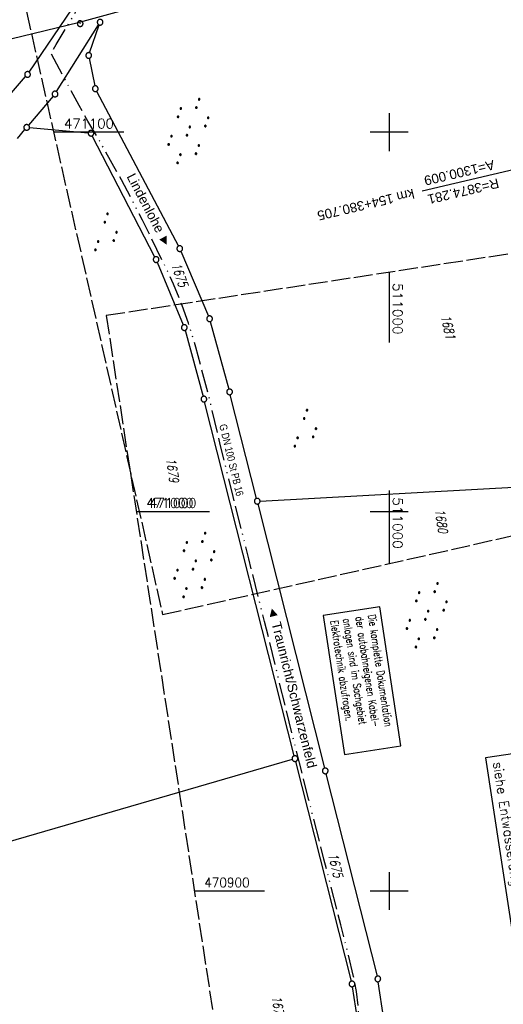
# Model space of a CAD drawing. Extents: x 510526 to 513920, y 467229 to 478797.
# Tile 73 of 256: x 510903 to 511030, y 470870 to 471130. Entities that reach past the tile are written whole.
import ezdxf
from ezdxf.enums import TextEntityAlignment as Align

# ---------------------------------------------------------------- set-up
doc = ezdxf.new("R2010")
doc.units = 0
doc.header["$LTSCALE"] = 10
doc.header["$MEASUREMENT"] = 0
for name, pattern in [('ACAD_ISO13W100', [37, 12, -3, 12, -3, 0.5, -3, 0.5, -3]), ('AUSGEZOGEN', [0]), ('LT00', [0]), ('LT14', [0.6, 0.5, -0.1])]:
    doc.linetypes.add(name, pattern=pattern)
doc.layers.get('0').update_dxf_attribs({"linetype": 'LT00'})
doc.layers.add('-BLATT_95-RAND', color=7, linetype='LT14', plot=False)
doc.layers.add('-BLATT_96-RAND', color=7, linetype='LT14', plot=False)
for name, color, linetype in [('-EL-020', 250, 'LT00'), ('ABWASSERLTG', 24, 'LT00'), ('BAB-KABEL_TEXT_KASTEN', 224, 'Continuous'), ('D-D_BESCHRIFT', 182, 'Continuous'), ('DFK_FLUR_NR', 250, 'LT00'), ('DFK_GZPKT', 250, 'LT00'), ('DFK_KATASTER', 250, 'LT00'), ('DFK_NUTZUNG', 250, 'LT00'), ('GASLTG', 250, 'ACAD_ISO13W100'), ('GASLTG_TEXT', 250, 'Continuous'), ('ORTSRICHTUNG', 7, 'Continuous'), ('V95_KA_PRUF', 182, 'LT00'), ('V95_RASTER', 250, 'LT00'), ('V96_RASTER', 250, 'LT00')]:
    doc.layers.add(name, color=color, linetype=linetype)
doc.styles.add('Arial', font='ARIAL.TTF')
doc.styles.add('Beschrift', font='ARIAL.TTF')
doc.styles.add('ROMANS', font='romans.shx', dxfattribs={"width": 0.8})
doc.styles.get("Standard").update_dxf_attribs({"font": 'romans.shx'})
doc.styles.add('Versorgungsltg', font='ARIAL.TTF', dxfattribs={"width": 0.8, "height": 2})

# ---------------------------------------------------------------- blocks, each defined once
blk = doc.blocks.new('SYMB7110')
at = {"color": 0, "linetype": 'ByBlock'}
for p, q in [((-0.515, 0.392919), (-0.515, 0.367081)), ((-0.51, 0.362895), (-0.51, 0.397105)), ((-0.505, 0.399164), (-0.505, 0.360836)), ((-0.5, 0.360204), (-0.5, 0.399796)), ((-0.495, 0.399164), (-0.495, 0.360836)), ((-0.49, 0.362895), (-0.49, 0.397105)), ((-0.485, 0.392919), (-0.485, 0.367081)), ((-0.48, 0.379874), (-0.48, 0.380145)), ((-0.285, 0.392919), (-0.285, 0.367081)), ((-0.28, 0.362895), (-0.28, 0.397105)), ((-0.275, 0.399164), (-0.275, 0.360836)), ((-0.27, 0.360204), (-0.27, 0.399796)), ((-0.265, 0.399164), (-0.265, 0.360836)), ((-0.26, 0.362895), (-0.26, 0.397105)), ((-0.255, 0.392919), (-0.255, 0.367081)), ((-0.25, 0.379874), (-0.25, 0.380146)), ((0.255, 0.392919), (0.255, 0.367081)), ((0.26, 0.362895), (0.26, 0.397105)), ((0.265, 0.399164), (0.265, 0.360836)), ((0.27, 0.360204), (0.27, 0.399796)), ((0.275, 0.399164), (0.275, 0.360836)), ((0.28, 0.362895), (0.28, 0.397105)), ((0.285, 0.392919), (0.285, 0.367081)), ((0.29, 0.379874), (0.29, 0.380145)), ((0.485, 0.392919), (0.485, 0.367081)), ((0.49, 0.362895), (0.49, 0.397105)), ((0.495, 0.399164), (0.495, 0.360836)), ((0.5, 0.360204), (0.5, 0.399796)), ((0.505, 0.399164), (0.505, 0.360836)), ((0.51, 0.362895), (0.51, 0.397105)), ((0.515, 0.392919), (0.515, 0.367081)), ((0.52, 0.379874), (0.52, 0.380146)), ((-0.9, 0.012919), (-0.9, -0.012919)), ((-0.895, -0.017106), (-0.895, 0.017105)), ((-0.89, 0.019164), (-0.89, -0.019164)), ((-0.885, -0.019797), (-0.885, 0.019796)), ((-0.88, 0.019164), (-0.88, -0.019164)), ((-0.875, -0.017106), (-0.875, 0.017105)), ((-0.87, 0.012919), (-0.87, -0.012919)), ((-0.865, -0.000126), (-0.865, 0.000145)), ((-0.67, 0.012919), (-0.67, -0.012919)), ((-0.665, -0.017106), (-0.665, 0.017105)), ((-0.66, 0.019164), (-0.66, -0.019164)), ((-0.655, -0.019797), (-0.655, 0.019796)), ((-0.65, 0.019164), (-0.65, -0.019164)), ((-0.645, -0.017106), (-0.645, 0.017105)), ((-0.64, 0.012919), (-0.64, -0.012919)), ((-0.635, -0.000126), (-0.635, 0.000145)), ((-0.13, 0.012919), (-0.13, -0.012919)), ((-0.125, -0.017105), (-0.125, 0.017105)), ((-0.12, 0.019164), (-0.12, -0.019164)), ((-0.115, -0.019796), (-0.115, 0.019796)), ((-0.11, 0.019164), (-0.11, -0.019164)), ((-0.105, -0.017105), (-0.105, 0.017105)), ((-0.1, 0.012919), (-0.1, -0.012919)), ((-0.095, -0.000126), (-0.095, 0.000146)), ((0.1, 0.012919), (0.1, -0.012919)), ((0.105, -0.017105), (0.105, 0.017105)), ((0.11, 0.019164), (0.11, -0.019164)), ((0.115, -0.019796), (0.115, 0.019796)), ((0.12, 0.019164), (0.12, -0.019164)), ((0.125, -0.017105), (0.125, 0.017105)), ((0.13, 0.012919), (0.13, -0.012919)), ((0.135, -0.000126), (0.135, 0.000146)), ((0.64, 0.012919), (0.64, -0.012919)), ((0.645, -0.017105), (0.645, 0.017105)), ((0.65, 0.019164), (0.65, -0.019164)), ((0.655, -0.019796), (0.655, 0.019796)), ((0.66, 0.019164), (0.66, -0.019164)), ((0.665, -0.017105), (0.665, 0.017105)), ((0.67, 0.012919), (0.67, -0.012919)), ((0.675, -0.000126), (0.675, 0.000146)), ((0.87, 0.012919), (0.87, -0.012919)), ((0.875, -0.017105), (0.875, 0.017105)), ((0.88, 0.019164), (0.88, -0.019164)), ((0.885, -0.019796), (0.885, 0.019796)), ((0.89, 0.019164), (0.89, -0.019164)), ((0.895, -0.017105), (0.895, 0.017105)), ((0.9, 0.012919), (0.9, -0.012919)), ((0.905, -0.000126), (0.905, 0.000146)), ((-0.515, -0.367081), (-0.515, -0.392919)), ((-0.51, -0.397105), (-0.51, -0.362895)), ((-0.505, -0.360836), (-0.505, -0.399164)), ((-0.5, -0.399796), (-0.5, -0.360204)), ((-0.495, -0.360836), (-0.495, -0.399164)), ((-0.49, -0.397106), (-0.49, -0.362895)), ((-0.485, -0.367081), (-0.485, -0.392919)), ((-0.48, -0.380126), (-0.48, -0.379855)), ((-0.285, -0.367081), (-0.285, -0.392919)), ((-0.28, -0.397105), (-0.28, -0.362895)), ((-0.275, -0.360836), (-0.275, -0.399164)), ((-0.27, -0.399796), (-0.27, -0.360204)), ((-0.265, -0.360836), (-0.265, -0.399164)), ((-0.26, -0.397105), (-0.26, -0.362895)), ((-0.255, -0.367081), (-0.255, -0.392919)), ((-0.25, -0.380126), (-0.25, -0.379855)), ((0.255, -0.367081), (0.255, -0.392919)), ((0.26, -0.397105), (0.26, -0.362895)), ((0.265, -0.360836), (0.265, -0.399164)), ((0.27, -0.399796), (0.27, -0.360204)), ((0.275, -0.360836), (0.275, -0.399164)), ((0.28, -0.397105), (0.28, -0.362895)), ((0.285, -0.367081), (0.285, -0.392919)), ((0.29, -0.380126), (0.29, -0.379855)), ((0.485, -0.367081), (0.485, -0.392919)), ((0.49, -0.397105), (0.49, -0.362895)), ((0.495, -0.360836), (0.495, -0.399164)), ((0.5, -0.399796), (0.5, -0.360204)), ((0.505, -0.360836), (0.505, -0.399164)), ((0.51, -0.397105), (0.51, -0.362895)), ((0.515, -0.367081), (0.515, -0.392919)), ((0.52, -0.380126), (0.52, -0.379855))]:
    blk.add_line(p, q, dxfattribs=at)
for points in [[(-0.48, 0.38), (-0.481981, 0.388678), (-0.48753, 0.395637), (-0.49555, 0.399499), (-0.50445, 0.399499), (-0.51247, 0.395637), (-0.518019, 0.388678), (-0.52, 0.38), (-0.518019, 0.371322), (-0.51247, 0.364363), (-0.50445, 0.360501), (-0.49555, 0.360501), (-0.48753, 0.364363), (-0.481981, 0.371322), (-0.48, 0.38)], [(-0.25, 0.38), (-0.251981, 0.388678), (-0.25753, 0.395637), (-0.26555, 0.399499), (-0.27445, 0.399499), (-0.28247, 0.395637), (-0.288019, 0.388678), (-0.29, 0.38), (-0.288019, 0.371322), (-0.28247, 0.364363), (-0.27445, 0.360501), (-0.26555, 0.360501), (-0.25753, 0.364363), (-0.251981, 0.371322), (-0.25, 0.38)], [(0.29, 0.38), (0.288019, 0.388678), (0.28247, 0.395637), (0.27445, 0.399499), (0.26555, 0.399499), (0.25753, 0.395637), (0.251981, 0.388678), (0.25, 0.38), (0.251981, 0.371322), (0.25753, 0.364363), (0.26555, 0.360501), (0.27445, 0.360501), (0.28247, 0.364363), (0.288019, 0.371322), (0.29, 0.38)], [(0.52, 0.38), (0.518019, 0.388678), (0.51247, 0.395637), (0.50445, 0.399499), (0.495549, 0.399499), (0.48753, 0.395637), (0.481981, 0.388678), (0.48, 0.38), (0.481981, 0.371322), (0.48753, 0.364363), (0.495549, 0.360501), (0.50445, 0.360501), (0.51247, 0.364363), (0.518019, 0.371322), (0.52, 0.38)], [(-0.865, 0), (-0.866981, 0.008678), (-0.87253, 0.015637), (-0.88055, 0.019498), (-0.88945, 0.019498), (-0.89747, 0.015637), (-0.903019, 0.008678), (-0.905, 0)], [(-0.905, 0), (-0.903019, -0.008678), (-0.89747, -0.015637), (-0.88945, -0.019499), (-0.88055, -0.019499), (-0.87253, -0.015637), (-0.866981, -0.008678), (-0.865, 0)], [(-0.635, 0), (-0.636981, 0.008678), (-0.64253, 0.015637), (-0.65055, 0.019498), (-0.65945, 0.019498), (-0.66747, 0.015637), (-0.673019, 0.008678), (-0.675, 0)], [(-0.675, 0), (-0.673019, -0.008678), (-0.66747, -0.015637), (-0.65945, -0.019499), (-0.65055, -0.019499), (-0.64253, -0.015637), (-0.636981, -0.008678), (-0.635, 0)], [(-0.095, 0), (-0.096981, 0.008678), (-0.10253, 0.015637), (-0.11055, 0.019499), (-0.11945, 0.019499), (-0.12747, 0.015637), (-0.133019, 0.008678), (-0.135, 0)], [(-0.135, 0), (-0.133019, -0.008678), (-0.12747, -0.015637), (-0.11945, -0.019499), (-0.11055, -0.019499), (-0.10253, -0.015637), (-0.096981, -0.008678), (-0.095, 0)], [(0.135, 0), (0.133019, 0.008678), (0.12747, 0.015637), (0.11945, 0.019499), (0.11055, 0.019499), (0.10253, 0.015637), (0.096981, 0.008678), (0.095, 0)], [(0.095, 0), (0.096981, -0.008678), (0.10253, -0.015637), (0.11055, -0.019499), (0.11945, -0.019499), (0.12747, -0.015637), (0.133019, -0.008678), (0.135, 0)], [(0.675, 0), (0.673019, 0.008678), (0.66747, 0.015637), (0.65945, 0.019499), (0.65055, 0.019499), (0.64253, 0.015637), (0.636981, 0.008678), (0.635, 0)], [(0.635, 0), (0.636981, -0.008678), (0.64253, -0.015637), (0.65055, -0.019499), (0.65945, -0.019499), (0.66747, -0.015637), (0.673019, -0.008678), (0.675, 0)], [(0.905, 0), (0.903019, 0.008678), (0.89747, 0.015637), (0.88945, 0.019499), (0.88055, 0.019499), (0.87253, 0.015637), (0.866981, 0.008678), (0.865, 0)], [(0.865, 0), (0.866981, -0.008678), (0.87253, -0.015637), (0.88055, -0.019499), (0.88945, -0.019499), (0.89747, -0.015637), (0.903019, -0.008678), (0.905, 0)], [(-0.48, -0.38), (-0.481981, -0.371322), (-0.48753, -0.364363), (-0.49555, -0.360501), (-0.50445, -0.360501), (-0.51247, -0.364363), (-0.518019, -0.371322), (-0.52, -0.38), (-0.518019, -0.388678), (-0.51247, -0.395637), (-0.50445, -0.399499), (-0.49555, -0.399499), (-0.48753, -0.395637), (-0.481981, -0.388678), (-0.48, -0.38)], [(-0.25, -0.38), (-0.251981, -0.371322), (-0.25753, -0.364363), (-0.26555, -0.360501), (-0.27445, -0.360501), (-0.28247, -0.364363), (-0.288019, -0.371322), (-0.29, -0.38), (-0.288019, -0.388678), (-0.28247, -0.395637), (-0.27445, -0.399499), (-0.26555, -0.399499), (-0.25753, -0.395637), (-0.251981, -0.388678), (-0.25, -0.38)], [(0.29, -0.38), (0.288019, -0.371322), (0.28247, -0.364363), (0.27445, -0.360501), (0.26555, -0.360501), (0.25753, -0.364363), (0.251981, -0.371322), (0.25, -0.38), (0.251981, -0.388678), (0.25753, -0.395637), (0.26555, -0.399499), (0.27445, -0.399499), (0.28247, -0.395637), (0.288019, -0.388678), (0.29, -0.38)], [(0.52, -0.38), (0.518019, -0.371322), (0.51247, -0.364363), (0.50445, -0.360501), (0.495549, -0.360501), (0.48753, -0.364363), (0.481981, -0.371322), (0.48, -0.38), (0.481981, -0.388678), (0.48753, -0.395637), (0.495549, -0.399499), (0.50445, -0.399499), (0.51247, -0.395637), (0.518019, -0.388678), (0.52, -0.38)]]:
    blk.add_lwpolyline(points, dxfattribs=at)
blk = doc.blocks.new('SYMB7111')
at = {"color": 0, "linetype": 'ByBlock'}
for p, q in [((-0.13, 0.202919), (-0.13, 0.177081)), ((-0.125, 0.172895), (-0.125, 0.207105)), ((-0.12, 0.209164), (-0.12, 0.170836)), ((-0.115, 0.170204), (-0.115, 0.209796)), ((-0.11, 0.209164), (-0.11, 0.170836)), ((-0.105, 0.172895), (-0.105, 0.207105)), ((-0.1, 0.202919), (-0.1, 0.177081)), ((-0.095, 0.189874), (-0.095, 0.190146)), ((0.1, 0.202919), (0.1, 0.177081)), ((0.105, 0.172895), (0.105, 0.207105)), ((0.11, 0.209164), (0.11, 0.170836)), ((0.115, 0.170204), (0.115, 0.209796)), ((0.12, 0.209164), (0.12, 0.170836)), ((0.125, 0.172895), (0.125, 0.207105)), ((0.13, 0.202919), (0.13, 0.177081)), ((0.135, 0.189874), (0.135, 0.190146)), ((-0.515, -0.177081), (-0.515, -0.202919)), ((-0.51, -0.207105), (-0.51, -0.172895)), ((-0.505, -0.170836), (-0.505, -0.209164)), ((-0.5, -0.209796), (-0.5, -0.170204)), ((-0.495, -0.170836), (-0.495, -0.209164)), ((-0.49, -0.207105), (-0.49, -0.172895)), ((-0.485, -0.177081), (-0.485, -0.202919)), ((-0.48, -0.190126), (-0.48, -0.189854)), ((-0.285, -0.177081), (-0.285, -0.202919)), ((-0.28, -0.207105), (-0.28, -0.172895)), ((-0.275, -0.170836), (-0.275, -0.209164)), ((-0.27, -0.209796), (-0.27, -0.170204)), ((-0.265, -0.170836), (-0.265, -0.209164)), ((-0.26, -0.207105), (-0.26, -0.172895)), ((-0.255, -0.177081), (-0.255, -0.202919)), ((-0.25, -0.190126), (-0.25, -0.189854)), ((0.255, -0.177081), (0.255, -0.202919)), ((0.26, -0.207105), (0.26, -0.172895)), ((0.265, -0.170836), (0.265, -0.209164)), ((0.27, -0.209796), (0.27, -0.170204)), ((0.275, -0.170836), (0.275, -0.209164)), ((0.28, -0.207105), (0.28, -0.172895)), ((0.285, -0.177081), (0.285, -0.202919)), ((0.29, -0.190126), (0.29, -0.189854)), ((0.485, -0.177081), (0.485, -0.202919)), ((0.49, -0.207105), (0.49, -0.172895)), ((0.495, -0.170836), (0.495, -0.209164)), ((0.5, -0.209796), (0.5, -0.170204)), ((0.505, -0.170836), (0.505, -0.209164)), ((0.51, -0.207105), (0.51, -0.172895)), ((0.515, -0.177081), (0.515, -0.202919)), ((0.52, -0.190126), (0.52, -0.189854))]:
    blk.add_line(p, q, dxfattribs=at)
for points in [[(-0.095, 0.19), (-0.096981, 0.198678), (-0.10253, 0.205637), (-0.11055, 0.209499), (-0.11945, 0.209499), (-0.12747, 0.205637), (-0.133019, 0.198678), (-0.135, 0.19), (-0.133019, 0.181322), (-0.12747, 0.174363), (-0.11945, 0.170501), (-0.11055, 0.170501), (-0.10253, 0.174363), (-0.096981, 0.181322), (-0.095, 0.19)], [(0.135, 0.19), (0.133019, 0.198678), (0.12747, 0.205637), (0.11945, 0.209499), (0.11055, 0.209499), (0.10253, 0.205637), (0.096981, 0.198678), (0.095, 0.19), (0.096981, 0.181322), (0.10253, 0.174363), (0.11055, 0.170501), (0.11945, 0.170501), (0.12747, 0.174363), (0.133019, 0.181322), (0.135, 0.19)], [(-0.48, -0.19), (-0.481981, -0.181322), (-0.48753, -0.174363), (-0.49555, -0.170501), (-0.50445, -0.170501), (-0.51247, -0.174363), (-0.518019, -0.181322), (-0.52, -0.19), (-0.518019, -0.198678), (-0.51247, -0.205637), (-0.50445, -0.209499), (-0.49555, -0.209499), (-0.48753, -0.205637), (-0.481981, -0.198678), (-0.48, -0.19)], [(-0.25, -0.19), (-0.251981, -0.181322), (-0.25753, -0.174363), (-0.26555, -0.170501), (-0.27445, -0.170501), (-0.28247, -0.174363), (-0.288019, -0.181322), (-0.29, -0.19), (-0.288019, -0.198678), (-0.28247, -0.205637), (-0.27445, -0.209499), (-0.26555, -0.209499), (-0.25753, -0.205637), (-0.251981, -0.198678), (-0.25, -0.19)], [(0.29, -0.19), (0.288019, -0.181322), (0.28247, -0.174363), (0.27445, -0.170501), (0.26555, -0.170501), (0.25753, -0.174363), (0.251981, -0.181322), (0.25, -0.19), (0.251981, -0.198678), (0.25753, -0.205637), (0.26555, -0.209499), (0.27445, -0.209499), (0.28247, -0.205637), (0.288019, -0.198678), (0.29, -0.19)], [(0.52, -0.19), (0.518019, -0.181322), (0.51247, -0.174363), (0.50445, -0.170501), (0.49555, -0.170501), (0.48753, -0.174363), (0.481981, -0.181322), (0.48, -0.19), (0.481981, -0.198678), (0.48753, -0.205637), (0.49555, -0.209499), (0.50445, -0.209499), (0.51247, -0.205637), (0.518019, -0.198678), (0.52, -0.19)]]:
    blk.add_lwpolyline(points, dxfattribs=at)
blk = doc.blocks.new('SYMB7010')
at = {"color": 0, "linetype": 'ByBlock'}
for points in [[(-0.031408, 0.499213), (-0.093728, 0.49134), (-0.15457, 0.475719), (-0.212975, 0.452595), (-0.268021, 0.422333), (-0.31884, 0.385411), (-0.36463, 0.342411), (-0.40467, 0.29401), (-0.438329, 0.240973), (-0.465074, 0.184136), (-0.484486, 0.124395), (-0.496256, 0.062692), (-0.5002, 0)], [(-0.5002, 0), (-0.496256, -0.062692), (-0.484486, -0.124395), (-0.465075, -0.184136), (-0.438329, -0.240973), (-0.404671, -0.29401), (-0.36463, -0.342411), (-0.31884, -0.385411), (-0.268021, -0.422333), (-0.212975, -0.452595), (-0.154571, -0.475719), (-0.093728, -0.49134), (-0.031408, -0.499213), (0.031408, -0.499213)], [(0.5002, 0), (0.496256, 0.062692), (0.484485, 0.124395), (0.465074, 0.184136), (0.438329, 0.240973), (0.40467, 0.29401), (0.36463, 0.342411), (0.31884, 0.385411), (0.268021, 0.422333), (0.212975, 0.452595), (0.15457, 0.475719), (0.093728, 0.49134), (0.031408, 0.499213), (-0.031408, 0.499213)], [(0.031408, -0.499213), (0.093728, -0.491341), (0.15457, -0.475719), (0.212975, -0.452595), (0.268021, -0.422333), (0.31884, -0.385411), (0.36463, -0.342411), (0.404671, -0.294011), (0.438329, -0.240974), (0.465075, -0.184136), (0.484486, -0.124395), (0.496256, -0.062692), (0.500201, 0)]]:
    blk.add_lwpolyline(points, dxfattribs=at)
blk = doc.blocks.new('SYMB0003')
at = {"color": 0, "linetype": 'ByBlock'}
for p, q in [((-0.015712, 0), (0.010166, 0.012015)), ((0, -0.021257), (-0.015712, 0)), ((0.010166, 0.012015), (0, -0.021257))]:
    blk.add_line(p, q, dxfattribs=at)
for points in [[(-0.031395, 0.499013), (-0.093691, 0.491144), (-0.154509, 0.475528), (-0.21289, 0.452414), (-0.267913, 0.422164), (-0.318712, 0.385257), (-0.364484, 0.342274), (-0.404509, 0.293893), (-0.438154, 0.240877), (-0.464888, 0.184062), (-0.484292, 0.124345), (-0.496058, 0.062667), (-0.5, 0)], [(-0.5, 0), (-0.496058, -0.062667), (-0.484292, -0.124345), (-0.464888, -0.184062), (-0.438154, -0.240877), (-0.404509, -0.293893), (-0.364485, -0.342274), (-0.318712, -0.385257), (-0.267914, -0.422164), (-0.21289, -0.452414), (-0.154509, -0.475529), (-0.093691, -0.491144), (-0.031395, -0.499014), (0.031395, -0.499014)], [(0.5, 0), (0.496057, 0.062667), (0.484292, 0.124345), (0.464888, 0.184062), (0.438153, 0.240877), (0.404509, 0.293893), (0.364484, 0.342274), (0.318712, 0.385257), (0.267913, 0.422164), (0.21289, 0.452414), (0.154509, 0.475528), (0.093691, 0.491144), (0.031395, 0.499013), (-0.031395, 0.499013)], [(0.031395, -0.499014), (0.093691, -0.491144), (0.154509, -0.475529), (0.21289, -0.452414), (0.267914, -0.422164), (0.318712, -0.385257), (0.364485, -0.342274), (0.404509, -0.293893), (0.438154, -0.240877), (0.464889, -0.184062), (0.484292, -0.124345), (0.496058, -0.062667), (0.5, 0)]]:
    blk.add_lwpolyline(points, dxfattribs=at)

msp = doc.modelspace()

# ---------------------------------------------------------------- linework, layer by layer
at = {"layer": '-BLATT_95-RAND'}
msp.add_lwpolyline([(510736.69, 471875.13), (510940.32, 470972.83), (511220.28, 471036.01), (511016.64, 471938.32), (510736.69, 471875.13)], dxfattribs=at)
at = {"layer": '-BLATT_96-RAND', "elevation": 359.87}
msp.add_lwpolyline([(510925.48, 471051.66), (511037.44, 470320.17), (511321.13, 470363.6), (511209.17, 471095.08), (510925.48, 471051.66)], dxfattribs=at)
at = {"layer": '-EL-020'}
msp.add_line((511081.71, 471101.69), (511008.72, 471084.41), dxfattribs=at)
at = {"layer": 'ABWASSERLTG', "linetype": 'Continuous', "flags": 128}
msp.add_lwpolyline([(510882.14, 471120.22), (510918.42, 471128.98), (510978.09, 471145.36), (511041.98, 471162.9), (511096.95, 471177.99), (511154.21, 471193.71), (511214.84, 471210.36), (511245.64, 471218.81)], dxfattribs=at)
at = {"layer": 'BAB-KABEL_TEXT_KASTEN', "linetype": 'AUSGEZOGEN'}
msp.add_lwpolyline([(510982.63, 470972.65), (510988.21, 470936.01), (511003.09, 470938.28), (510997.51, 470974.92)], close=True, dxfattribs=at)
at = {"layer": 'D-D_BESCHRIFT'}
msp.add_lwpolyline([(511025.35, 470935.06), (511035.26, 470870.33), (511045.36, 470871.87), (511035.45, 470936.6)], close=True, dxfattribs=at)
at = {"layer": 'DFK_KATASTER'}
for p, q in [((510905.17, 471115.84), (510916.55, 471132.46)), ((510912.4, 471110.68), (510923.47, 471128.32)), ((510921.1, 471120.91), (510923.63, 471128.25)), ((510921.01, 471119.46), (510922.46, 471112.19)), ((510895.43, 471104.5), (510904.26, 471114.65)), ((510922.96, 471110.79), (510944.5, 471069.96)), ((510911.52, 471109.47), (510905.03, 471101.82)), ((510902.07, 471098.33), (510904.06, 471100.68)), ((510905.29, 471101.18), (510920.72, 471099.79)), ((510938.28, 471067.08), (510921.81, 471099.05)), ((510945.14, 471068.61), (510952.41, 471051.51)), ((510938.91, 471065.72), (510945.76, 471049.19)), ((510952.9, 471050.1), (510957.78, 471032.26)), ((510946.25, 471047.78), (510951, 471030.37)), ((510965.07, 471003.47), (510958.16, 471030.81)), ((510975, 470935.62), (510951.38, 471028.92)), ((510966, 471002.78), (511080.36, 471009.07)), ((510965.43, 471002.01), (510982.99, 470932.38)), ((510974.46, 470934.68), (510879.86, 470907.2)), ((510975.36, 470934.16), (510990.03, 470876.24)), ((510983.35, 470930.92), (510996.84, 470877.57)), ((510991.66, 470866.32), (510990.33, 470874.77)), ((510998.56, 470866.23), (510997.13, 470876.1))]:
    msp.add_line(p, q, dxfattribs=at)
at = {"layer": 'GASLTG', "ltscale": 0.05, "flags": 128}
msp.add_lwpolyline([(510920.1, 470706.6), (510914.41, 470710.13), (510914.63, 470710.55), (510914.64, 470710.55), (510915.11, 470711.43), (510915.13, 470711.48), (510924.43, 470729.11), (510927.15, 470734.36), (510929.67, 470739.31), (510934.82, 470749.51), (510943.22, 470765.6), (510951.79, 470782.42), (510955.3, 470789.47), (510970.89, 470818.92), (510977.46, 470831.54), (510985.2, 470846.16), (510990.36, 470857.81), (510991.77, 470863.58), (510992.03, 470865.94), (510991.87, 470869.48), (510991.38, 470873.52), (510990.64, 470877.49), (510987.3, 470891.06), (510982.84, 470908.35), (510978.79, 470924.2), (510975.33, 470937.87), (510970.92, 470955.74), (510967.2, 470970.99), (510963.04, 470987.52), (510958.9, 471003.95), (510955.49, 471017.71), (510952.71, 471029.57), (510949.12, 471043.32), (510947.11, 471049.65), (510945.47, 471054.35), (510943.23, 471059.89), (510941.57, 471063.44), (510935.07, 471076.84), (510929.46, 471087.43), (510924.03, 471097.17), (510920.63, 471102.92), (510918.34, 471107.02), (510915.79, 471111.7), (510910.96, 471120.83), (510912.32, 471123.08), (510917.24, 471131.31), (510922.37, 471141.78), (510927.85, 471155.36), (510932.26, 471168.96), (510933.53, 471173.87), (510935.44, 471185.47), (510935.73, 471195.31), (510935.31, 471202.83), (510933.43, 471223.77), (510931.94, 471235.74), (510929.25, 471258.51), (510929.25, 471258.51), (510925.81, 471285.73), (510922.77, 471311.04), (510920.61, 471328.91), (510919.25, 471339.83), (510916.05, 471365.82), (510916.05, 471365.82), (510915.03, 471373.83), (510915.02, 471373.93), (510913.43, 471389.38), (510913.23, 471391.37), (510912.23, 471398.07), (510908.11, 471411.44), (510900.34, 471427.73), (510898.31, 471432.55), (510896.81, 471437.11), (510894.09, 471447.99), (510892.65, 471455.06), (510890.05, 471473.48), (510888.69, 471486.01), (510887.86, 471495.05), (510886.05, 471510.71), (510883.64, 471529.86), (510881.08, 471548.71), (510879.22, 471564.32), (510877.29, 471580.36), (510875.58, 471601.31), (510874.02, 471612.33), (510872.42, 471620.73), (510869.82, 471631.46), (510866.47, 471642.47), (510864.43, 471650.69), (510863.21, 471657.09), (510862.93, 471664.8), (510863.08, 471672.09), (510864.2, 471678.59), (510865.31, 471681.47), (510867.01, 471686.48), (510873.32, 471699.46), (510875.52, 471705.96), (510877.51, 471713.97), (510878.5, 471721.02), (510878.92, 471729.8), (510878.2, 471738.28), (510875.95, 471752.14), (510872.54, 471766.7), (510869.78, 471780.52), (510865.37, 471797.42), (510861.12, 471810.98), (510858.56, 471818.8), (510854.88, 471827.36), (510845.16, 471847.74), (510833.55, 471870.29), (510820.88, 471895.41), (510815.24, 471907.04), (510808.36, 471924.03), (510802.87, 471939.39), (510802.87, 471939.39), (510798.88, 471951.67), (510793.31, 471966.52), (510784.31, 471985.42), (510781.45, 471991.41), (510778.34, 471998.29), (510771.89, 472013.18), (510768.45, 472022.05), (510766.76, 472026.94), (510765.71, 472032.52), (510765.07, 472039.47), (510765.01, 472043.67), (510765.5, 472052.73), (510767.03, 472075.69), (510768.15, 472090.5), (510768.95, 472106.37), (510769.79, 472115.59), (510770.67, 472126.57), (510771.32, 472148.21), (510771.58, 472157.8), (510771.1, 472167.01), (510769.35, 472174.79), (510767.65, 472179.41), (510763.26, 472188.42), (510757.58, 472201.11), (510751.26, 472211.43), (510743.88, 472222.11), (510737.55, 472230.63), (510732.72, 472236.3), (510725.1, 472246.12), (510721.86, 472251.1), (510719.59, 472257.55), (510718.78, 472259.47), (510717.4, 472264.42), (510716.35, 472272.74), (510715.92, 472281.65), (510715.98, 472283.9), (510715.89, 472284.67), (510717.41, 472290.69), (510722.26, 472309.77), (510722.71, 472313.22), (510723.17, 472322.55), (510723.12, 472323.59), (510721.85, 472330.2), (510719.12, 472338.66), (510716.17, 472345.62), (510715.25, 472348.08), (510710.6, 472357.01), (510707.86, 472361.5), (510701.87, 472369.64), (510700.87, 472370.86)], dxfattribs=at)
at = {"layer": 'V95_RASTER'}
for p, q in [((511000, 471105), (511000, 471095)), ((510930.12, 471100), (510911.62, 471100)), ((511005, 471100), (510995, 471100)), ((511000, 471005.59), (511000, 470986.3)), ((510934.19, 471000), (510952.69, 471000)), ((510995, 471000), (511005, 471000)), ((510995, 471000), (511005, 471000))]:
    msp.add_line(p, q, dxfattribs=at)
at = {"layer": 'V96_RASTER'}
for p, q in [((511000, 471063.06, 359.87), (511000, 471044.56, 359.87)), ((511000, 471005, 359.87), (511000, 470995, 359.87)), ((510933.38, 471000, 359.87), (510951.88, 471000, 359.87)), ((510995, 471000, 359.87), (511005, 471000, 359.87)), ((511000, 470905, 359.87), (511000, 470895, 359.87)), ((510967.19, 470900, 359.87), (510948.69, 470900, 359.87)), ((511005, 470900, 359.87), (510995, 470900, 359.87))]:
    msp.add_line(p, q, dxfattribs=at)

# ---------------------------------------------------------------- block references
at = {"layer": 'DFK_GZPKT', "xscale": 1.499999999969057, "yscale": 1.5, "zscale": 1.5, "rotation": 251.2881100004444}
for p in [(510923.87, 471128.96), (510920.86, 471120.2), (510904.75, 471115.22), (510922.61, 471111.45), (510912, 471110.04), (510904.54, 471101.25), (510921.47, 471099.72), (510944.85, 471069.3), (510938.62, 471066.41), (510952.7, 471050.82), (510946.05, 471048.5), (510957.98, 471031.54), (510951.2, 471029.65), (510965.25, 471002.74), (510975.18, 470934.89), (510983.17, 470931.65), (510990.21, 470875.51), (510997.02, 470876.84)]:
    msp.add_blockref('SYMB7010', p, dxfattribs=at)
at = {"layer": 'DFK_NUTZUNG', "yscale": 10, "zscale": 10, "rotation": 251.28826}
for name, p, xscale in [('SYMB7110', (510947.12, 471100.27), 9.99999999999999), ('SYMB7111', (510926.03, 471073.11), 9.999999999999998), ('SYMB7111', (510978.56, 471021.37), 9.999999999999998), ('SYMB7110', (510948.7, 470985.91), 10), ('SYMB7110', (511009.9, 470972.68), 10)]:
    msp.add_blockref(name, p, dxfattribs=dict(at, xscale=xscale))
at = {"layer": 'V95_KA_PRUF', "xscale": 1.500000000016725, "yscale": 1.500000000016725, "zscale": 1.5, "rotation": 282.7179066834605}
msp.add_blockref('SYMB0003', (510918.62, 471128.59), dxfattribs=at)

# ---------------------------------------------------------------- texts
at = {"layer": '-EL-020', "style": 'Arial'}
for s, p in [('A=1300.009', (511027.42, 471092.69)), ('R=3874.281', (511028.57, 471087.83)), (' km 154+380.705', (511007.22, 471085.34))]:
    msp.add_text(s, height=2.5, rotation=-166.6825, dxfattribs=at).set_placement(p)
at = {"layer": 'BAB-KABEL_TEXT_KASTEN', "insert": (510996.41, 470973), "char_height": 2, "width": 33.7438, "attachment_point": 1, "rotation": 278.659, "style": 'ROMANS'}
msp.add_mtext('{\\W0.75;Die komplette Dokumentation der autobahneigenen Kabel-\\Panlagen sind im Sachgebiet Elektrotechnik abzufragen.}', dxfattribs=at)
at = {"layer": 'D-D_BESCHRIFT', "style": 'ROMANS'}
msp.add_text('siehe Entwässerungskatasterplan', height=2.5, rotation=278.7021, dxfattribs=at).set_placement((511027.35, 470933.84))
at = {"layer": 'DFK_FLUR_NR', "oblique": 13.754, "width": 0.75}
for s, rotation, p in [('1675', -71.1585, (510942.6, 471065.07)), ('1681', 282.7179, (511013.61, 471051.56)), ('1679', 278.7021, (510941.22, 471013.95)), ('1680', 278.7021, (511012.04, 471000.58)), ('1675', 283.0578, (510983.95, 470909.65)), ('1677', 278.7021, (510969.06, 470872.23))]:
    msp.add_text(s, height=2.5, rotation=rotation, dxfattribs=at).set_placement(p)
at = {"layer": 'GASLTG_TEXT', "style": 'Versorgungsltg', "width": 0.8}
msp.add_text('G DN 100 St PB 16', height=2, rotation=283.5753, dxfattribs=at).set_placement((510957.5, 471013.36), align=Align.CENTER)
at = {"layer": 'ORTSRICHTUNG', "char_height": 2.5, "attachment_point": 8, "style": 'Beschrift'}
for s, insert, width, rotation in [('Lindenlohe ►', (510935.74, 471078.76), 21.9529, 297.7132), ('◄ Traunricht/Schwarzenfeld', (510973.2, 470953.5), 46.6661, 283.9802)]:
    msp.add_mtext(s, dxfattribs=dict(at, insert=insert, width=width, rotation=rotation))
at = {"layer": 'V95_RASTER'}
for s, rotation, width, p in [(' 471100', 359.9998, 1.021, (510912.62, 471101)), (' 471000', 359.9998, 0.965, (510935.19, 471001)), (' 511000', 269.9998, 1.058, (511001, 471005.59))]:
    msp.add_text(s, height=2.5, rotation=rotation, dxfattribs=dict(at, width=width)).set_placement(p)
at = {"layer": 'V96_RASTER'}
for s, rotation, width, p in [(' 511000', 269.9993, 1.058, (511001, 471062.06, 359.87)), (' 471000', 359.9993, 0.965, (510934.38, 471001, 359.87)), (' 470900', 359.9993, 0.931, (510949.69, 470901, 359.87))]:
    msp.add_text(s, height=2.5, rotation=rotation, dxfattribs=dict(at, width=width)).set_placement(p)

doc.saveas('drawing.dxf')
